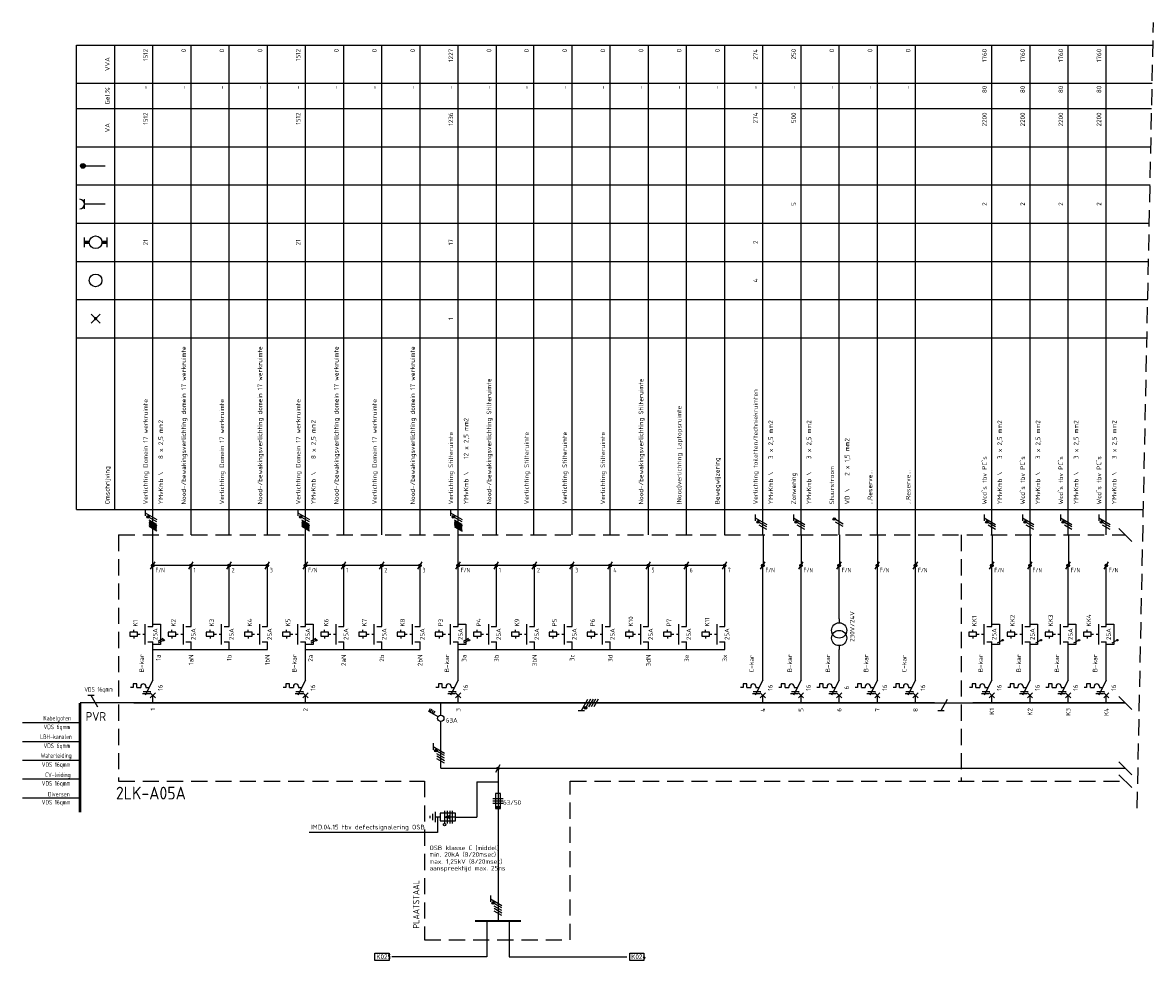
# Model space of a CAD drawing. Extents: x -1224 to 18134, y -20786 to 3554.
# Tile 77 of 88: x 13719 to 14164, y -17 to 352. Entities that reach past the tile are written whole.
import ezdxf
from ezdxf.enums import TextEntityAlignment as Align

# ---------------------------------------------------------------- set-up
doc = ezdxf.new("R2010")
doc.units = 0
doc.linetypes.add('HIDDEN', pattern=[9.525, 6.35, -3.175])
doc.linetypes.add('STABI11', pattern=[2, 1, -1])
doc.layers.get('0').update_dxf_attribs({"linetype": 'CONTINUOUS'})
for name, color, linetype in [('E-principe', 3, 'CONTINUOUS'), ('E-tekst', 2, 'CONTINUOUS'), ('EL$1----', 3, 'CONTINUOUS'), ('EL$1----_1LK-A08', 3, 'CONTINUOUS'), ('EL$1----_2LK-A06', 3, 'CONTINUOUS'), ('kast', 1, 'CONTINUOUS')]:
    doc.layers.add(name, color=color, linetype=linetype)
doc.styles.add('BURO-018', font='ISO.shx', dxfattribs={"height": 1.8})
doc.styles.add('BURO-035', font='ISO.shx', dxfattribs={"height": 3.5})
doc.styles.add('BURO-050', font='ISO.shx', dxfattribs={"height": 5})
doc.styles.get("Standard").update_dxf_attribs({"font": 'iso.shx'})

# ---------------------------------------------------------------- blocks, each defined once
blk = doc.blocks.new('RAIL3')
at = {"color": 0, "linetype": 'Continuous'}
for p, q in [((-6, 0), (6, 0)), ((1.73, 3), (-0.87, -1.5)), ((2.98, 3), (0.48, 3))]:
    blk.add_line(p, q, dxfattribs=at)
blk = doc.blocks.new('HL3')
at = {"color": 0, "linetype": 'Continuous'}
for p, q in [((-3, 6.98), (-3, 4.48)), ((-3, 5.73), (1.5, 3.13)), ((1.5, 2.13), (-1.5, 3.87)), ((1.5, 1.13), (-1.5, 2.87)), ((1.5, 0.13), (-1.5, 1.87)), ((1.5, -0.87), (-1.5, 0.87))]:
    blk.add_line(p, q, dxfattribs=at)
at = {"color": 0, "linetype": 'Continuous', "const_width": 0.5}
blk.add_lwpolyline([(-1.68, 4.12, 1), (-2.18, 4.12, 1)], format="xyb", close=True, dxfattribs=at)
at = {"color": 0, "linetype": 'Continuous'}
blk.add_circle((-1.93, 4.12), 0.5, dxfattribs=at)
blk = doc.blocks.new('0302A1_')
at = {"color": 0, "linetype": 'Continuous'}
blk.add_line((-0.87, -1.5), (0.87, 1.5), dxfattribs=at)
at = {"color": 0, "const_width": 0.5}
blk.add_lwpolyline([(-0.25, 0, 1), (0.25, 0, 1)], format="xyb", close=True, dxfattribs=at)
at = {"color": 0, "linetype": 'Continuous'}
blk.add_circle((0, 0), 0.5, dxfattribs=at)
blk = doc.blocks.new('E00515')
at = {"color": 0, "linetype": 'Continuous'}
for p, q in [((6, 1.5), (0, 1.5)), ((0, 1.5), (0, -1.5)), ((0, 0), (4, 0)), ((1.25, -2.5), (1.25, 2.5)), ((2.25, -2.5), (2.25, 2.5)), ((4, 0), (2.5, 0.5)), ((2.5, -0.5), (4, 0)), ((3.25, -2.5), (3.25, 2.5)), ((4.25, -2.5), (4.25, 2.5)), ((6, -1.5), (6, 1.5)), ((6, 0), (8, 0)), ((8, -2), (8, 2)), ((9, -1.25), (9, 1.25)), ((10, -0.5), (10, 0.5)), ((0, -1.5), (6, -1.5))]:
    blk.add_line(p, q, dxfattribs=at)
blk.add_circle((4.25, 3), 0.5, dxfattribs=at)
blk = doc.blocks.new('L1')
at = {"color": 0, "linetype": 'Continuous'}
for p, q in [((-3, 73.98), (-3, 71.48)), ((-3, 72.73), (1.5, 70.13)), ((1.5, 69.13), (-1.5, 70.87)), ((1.5, 68.13), (-1.5, 69.87))]:
    blk.add_line(p, q, dxfattribs=at)
at = {"color": 0, "linetype": 'Continuous', "const_width": 0.5}
blk.add_lwpolyline([(-1.68, 71.12, 1), (-2.18, 71.12, 1)], format="xyb", close=True, dxfattribs=at)
at = {"color": 0, "linetype": 'Continuous'}
blk.add_circle((-1.93, 71.12), 0.5, dxfattribs=at)
blk = doc.blocks.new('00P')
at = {"color": 0, "linetype": 'Continuous'}
for p, q in [((0, 31), (3, 31)), ((3, 31), (3, 23)), ((3, 23), (0, 23))]:
    blk.add_line(p, q, dxfattribs=at)
blk = doc.blocks.new('L3')
at = {"color": 0, "linetype": 'Continuous'}
for p, q in [((-3, 75.98), (-3, 73.48)), ((-3, 74.73), (1.5, 72.13)), ((1.5, 71.13), (-1.5, 72.87)), ((1.5, 70.13), (-1.5, 71.87)), ((1.5, 69.13), (-1.5, 70.87)), ((1.5, 68.13), (-1.5, 69.87))]:
    blk.add_line(p, q, dxfattribs=at)
at = {"color": 0, "linetype": 'Continuous', "const_width": 0.5}
blk.add_lwpolyline([(-1.68, 73.12, 1), (-2.18, 73.12, 1)], format="xyb", close=True, dxfattribs=at)
at = {"color": 0, "linetype": 'Continuous'}
blk.add_circle((-1.93, 73.12), 0.5, dxfattribs=at)
blk = doc.blocks.new('B26')
at = {"color": 0, "linetype": 'Continuous'}
for p, q in [((0, 9), (0, 21)), ((0, 9), (-3, 3)), ((-7.75, 6), (-8.75, 6)), ((-7.75, 7.5), (-7.75, 6)), ((-6.25, 7.5), (-7.75, 7.5)), ((-6.25, 6), (-6.25, 7.5)), ((-6.25, 6), (-4.75, 6)), ((-4.75, 6.5), (-4.75, 6)), ((-3.75, 4.5), (-0.75, 4.5)), ((-2.75, 6.5), (-2.75, 6)), ((-2.75, 6), (-1.5, 6)), ((-4.125, 3.75), (-1.125, 3.75)), ((-1, 4), (1, 2)), ((-1, 2), (1, 4)), ((0, 0), (0, 3))]:
    blk.add_line(p, q, dxfattribs=at)
blk.add_arc((-3.75, 6.5), 1, 0, 180, dxfattribs=at)
at = {"color": 1, "style": 'BURO-018'}
blk.add_attdef('E_VRIJ1', (-3.548, 12), '', height=1.8, rotation=90, dxfattribs=at)
at = {"color": 1, "linetype": 'Continuous', "style": 'BURO-018'}
blk.add_attdef('E_IIA', text='', height=1.8, rotation=90, dxfattribs=at).set_placement((2, 6), align=Align.TOP_CENTER)
blk = doc.blocks.new('M2')
at = {"color": 0, "linetype": 'Continuous'}
for p, q in [((0, 30), (0, 33)), ((-6, 27.75), (-9, 27.75)), ((-9, 27.75), (-9, 26.25)), ((-7.5, 27.75), (-7.5, 28.75)), ((-6, 26.25), (-6, 27.75)), ((-6, 27.25), (-6, 27.25)), ((-3, 23), (-3, 31)), ((-2, 30), (0, 30)), ((-9, 26.25), (-6, 26.25)), ((-7.5, 26.25), (-7.5, 25.25)), ((-2, 24), (0, 24)), ((0, 21), (0, 24))]:
    blk.add_line(p, q, dxfattribs=at)
at = {"color": 0, "linetype": 'STABI11'}
blk.add_line((-6, 27), (-3, 27), dxfattribs=at)
at = {"color": 1, "linetype": 'Continuous', "style": 'BURO-018'}
blk.add_attdef('E_VRIJ1', (-6, 30), '', height=1.8, rotation=90, dxfattribs=at)
blk.add_attdef('E_IMS', text='', height=1.8, rotation=90, dxfattribs=at).set_placement((0, 27), align=Align.TOP_CENTER)
blk = doc.blocks.new('b1s')
at = {"color": 0, "linetype": 'Continuous'}
blk.add_line((0, 33), (0, 54), dxfattribs=at)
blk = doc.blocks.new('m1s')
at = {"color": 0, "linetype": 'Continuous'}
blk.add_line((0, 54), (0, 66), dxfattribs=at)
blk = doc.blocks.new('m1')
at = {"color": 0, "linetype": 'Continuous'}
blk.add_line((0, 21), (0, 33), dxfattribs=at)
blk = doc.blocks.new('M13')
at = {"color": 0, "linetype": 'Continuous'}
for p, q in [((0, 33), (0, 31.5)), ((0, 22.5), (0, 21))]:
    blk.add_line(p, q, dxfattribs=at)
for centre in [(0, 28.5), (0, 25.5)]:
    blk.add_circle(centre, 3, dxfattribs=at)
at = {"color": 1, "linetype": 'Continuous', "style": 'BURO-018'}
blk.add_attdef('E_VRIJ1', (6, 24), '', height=1.8, rotation=90, dxfattribs=at)
blk = doc.blocks.new('KOLNR1')
at = {"color": 0, "linetype": 'Continuous'}
for p, q in [((1.41, -1.41), (-1.41, 1.41)), ((-1.41, -1.41), (1.41, 1.41))]:
    blk.add_line(p, q, dxfattribs=at)
at = {"color": 0, "linetype": 'Continuous', "const_width": 0.5}
blk.add_lwpolyline([(-0.25, 0, 1), (0.25, 0, 1)], format="xyb", close=True, dxfattribs=at)
blk = doc.blocks.new('KOLNR3')
at = {"color": 0, "linetype": 'Continuous'}
blk.add_circle((0, 0), 2, dxfattribs=at)
blk = doc.blocks.new('KOLNR5')
at = {"color": 0, "linetype": 'Continuous'}
for p, q in [((-3.5, -1.5), (-3.5, 1.5)), ((3.5, 1.5), (3.5, -1.5))]:
    blk.add_line(p, q, dxfattribs=at)
at = {"color": 0, "linetype": 'Continuous', "const_width": 1}
for points in [[(-2, 0), (-3.5, 0)], [(2, 0), (3.5, 0)]]:
    blk.add_lwpolyline(points, dxfattribs=at)
at = {"color": 0, "linetype": 'Continuous'}
blk.add_circle((0, 0), 2, dxfattribs=at)
blk = doc.blocks.new('KOLNR6')
at = {"color": 0, "linetype": 'Continuous'}
for p, q in [((-3.5, -1.5), (-3.5, 1.5)), ((3, 0), (-3.5, 0))]:
    blk.add_line(p, q, dxfattribs=at)
blk.add_arc((-5, 0), 1.5, 270, 90, dxfattribs=at)
blk = doc.blocks.new('KOLNR8')
at = {"color": 0, "linetype": 'Continuous'}
blk.add_line((-4, 0), (3, 0), dxfattribs=at)
at = {"color": 0, "linetype": 'Continuous', "const_width": 0.75}
blk.add_lwpolyline([(-4, -0.375, 1), (-4, 0.375, 1)], format="xyb", close=True, dxfattribs=at)
at = {"color": 0, "linetype": 'Continuous'}
blk.add_circle((-4, 0), 0.75, dxfattribs=at)
blk = doc.blocks.new('1P')
at = {"color": 0, "linetype": 'Continuous'}
blk.add_line((1.5, 0.87), (-1.5, -0.87), dxfattribs=at)

msp = doc.modelspace()

# ---------------------------------------------------------------- linework, layer by layer
at = {"layer": 'E-principe', "color": 3}
msp.add_line((13762.89, 84.3), (13741.75, 84.3), dxfattribs=at)
at = {"layer": 'E-principe'}
for p, q in [((13741.75, 76.46), (13719.19, 76.46)), ((13741.75, 69.07), (13719.19, 69.07)), ((13741.75, 61.67), (13719.19, 61.67)), ((13741.75, 54.28), (13719.19, 54.28)), ((13741.75, 46.88), (13719.19, 46.88))]:
    msp.add_line(p, q, dxfattribs=at)
at = {"layer": 'E-principe', "const_width": 1}
msp.add_lwpolyline([(13741.75, 84.3), (13741.75, 41.31)], dxfattribs=at)
at = {"layer": 'EL$1----', "linetype": 'HIDDEN'}
msp.add_line((14157.26, 42.99), (14163.63, 351.6), dxfattribs=at)
at = {"layer": 'EL$1----'}
for p, q in [((13768.89, 155.69), (13771.89, 153.96)), ((13828.89, 155.69), (13831.89, 153.96)), ((13888.89, 155.9), (13891.89, 154.17)), ((13771.89, 152.96), (13768.89, 154.69)), ((13768.89, 153.69), (13771.89, 151.96)), ((13831.89, 152.96), (13828.89, 154.69)), ((13828.89, 153.69), (13831.89, 151.96)), ((13888.89, 155.55), (13891.89, 153.82)), ((13891.89, 153.17), (13888.89, 154.9)), ((13891.89, 152.82), (13888.89, 154.55)), ((13888.89, 153.9), (13891.89, 152.17)), ((13888.89, 153.55), (13891.89, 151.82)), ((14155.17, 147.77), (14150.1, 152.83)), ((13785.39, 138.3), (13770.39, 138.3)), ((13800.39, 138.3), (13785.39, 138.3)), ((13815.39, 138.3), (13800.39, 138.3)), ((13845.39, 138.3), (13830.39, 138.3)), ((13860.39, 138.3), (13845.39, 138.3)), ((13875.39, 138.3), (13860.39, 138.3)), ((13905.39, 138.3), (13890.39, 138.3)), ((13920.39, 138.3), (13905.39, 138.3)), ((13935.39, 138.3), (13920.39, 138.3)), ((13950.14, 138.3), (13935.14, 138.3)), ((13965.14, 138.3), (13950.14, 138.3)), ((13980.14, 138.3), (13965.14, 138.3)), ((13995.14, 138.3), (13980.14, 138.3)), ((14155.17, 81.77), (14150.1, 86.83)), ((13883.55, 58.61), (14152.64, 58.61)), ((13906.05, 58.61), (13906.05, -1.4)), ((14155.17, 56.08), (14150.1, 61.14)), ((14155.17, 51.03), (14150.1, 56.1)), ((13897.66, 53.25), (13897.66, 39.46)), ((13897.66, 53.25), (13906.05, 53.25)), ((13882.3, 39.46), (13882.3, 33.45)), ((13889.3, 39.46), (13897.66, 39.46)), ((13882.3, 33.45), (13831.79, 33.45)), ((13901.69, -1.4), (13901.69, -15.43)), ((13910.41, -1.4), (13910.41, -15.43)), ((13901.69, -15.43), (13864.36, -15.43)), ((13910.41, -15.43), (13956.73, -15.43))]:
    msp.add_line(p, q, dxfattribs=at)
at = {"layer": 'EL$1----', "linetype": 'Continuous'}
for p, q in [((14041.64, 154.59), (14038.64, 156.32)), ((14041.64, 153.59), (14038.64, 155.32)), ((13878.8, 80.96), (13879.5, 82.17)), ((13882.47, 78.84), (13878.8, 80.96)), ((13879.4, 80.61), (13880.1, 81.82)), ((13880.01, 80.26), (13880.71, 81.47)), ((13880.62, 79.91), (13881.32, 81.12)), ((13883.55, 79.55), (13883.55, 84.3)), ((13883.55, 58.61), (13883.55, 76.88)), ((13904.05, 46.77), (13908.05, 46.77)), ((13904.05, 45.77), (13908.05, 45.77)), ((13908.05, 44.77), (13904.05, 44.77)), ((13907.05, 48.77), (13905.05, 48.77)), ((13905.05, 48.77), (13905.05, 42.77)), ((13907.05, 42.77), (13907.05, 48.77)), ((13905.05, 42.77), (13907.05, 42.77)), ((13903.05, 8.58), (13903.05, 6.08)), ((13903.05, 7.33), (13907.55, 4.73)), ((13907.55, 3.73), (13904.55, 5.47)), ((13907.55, 2.73), (13904.55, 4.47)), ((13907.55, 1.73), (13904.55, 3.47)), ((13907.55, 0.73), (13904.55, 2.47))]:
    msp.add_line(p, q, dxfattribs=at)
at = {"layer": 'EL$1----', "color": 1, "linetype": 'Continuous'}
for p, q in [((14080.16, 81.3), (14082.75, 85.8)), ((14078.91, 81.3), (14081.41, 81.3))]:
    msp.add_line(p, q, dxfattribs=at)
at = {"layer": 'EL$1----', "color": 1}
msp.add_line((14077.64, 84.3), (14092.64, 84.3), dxfattribs=at)
at = {"layer": 'EL$1----', "linetype": 'Continuous', "const_width": 0.5}
for points in [[(14038.45, 156.57, 1), (14037.95, 156.57, 1)], [(13904.36, 5.72, 1), (13903.86, 5.72, 1)]]:
    msp.add_lwpolyline(points, format="xyb", close=True, dxfattribs=at)
at = {"layer": 'EL$1----', "linetype": 'Continuous', "const_width": 0.7}
msp.add_lwpolyline([(13897.05, -1.4), (13915.05, -1.4)], dxfattribs=at)
at = {"layer": 'EL$1----', "linetype": 'Continuous'}
for centre, radius in [((14038.2, 156.57), 0.5), ((13883.55, 78.22), 1.25), ((13904.11, 5.72), 0.5)]:
    msp.add_circle(centre, radius, dxfattribs=at)
at = {"layer": 'EL$1----'}
for centre in [(13774.66, 108.96), (13834.66, 108.96), (13894.66, 108.96), (14104.41, 108.96), (14119.41, 108.96), (14134.41, 108.96), (14149.41, 108.96)]:
    msp.add_circle(centre, 0.283, dxfattribs=at)
at = {"layer": 'EL$1----', "linetype": 'Continuous'}
msp.add_solid([(13905.05, 42.77), (13905.05, 43.77), (13907.05, 42.77), (13907.05, 43.77)], dxfattribs=at)
at = {"layer": 'EL$1----_1LK-A08', "color": 2}
for p, q in [((13857.69, -14.02), (13863.22, -14.02)), ((13857.69, -16.86), (13857.69, -14.02)), ((13863.22, -16.86), (13857.69, -16.86)), ((13863.22, -14.02), (13863.22, -16.86)), ((13957.86, -14.02), (13963.39, -14.02)), ((13957.86, -16.86), (13957.86, -14.02)), ((13963.39, -16.86), (13957.86, -16.86)), ((13963.39, -14.02), (13963.39, -16.86))]:
    msp.add_line(p, q, dxfattribs=at)
at = {"layer": 'EL$1----_2LK-A06', "color": 1}
for p, q in [((13740.39, 342.8), (14163.45, 342.8)), ((13740.39, 160.3), (13740.39, 342.8)), ((13755.39, 160.3), (13755.39, 342.8)), ((13740.39, 327.8), (14163.14, 327.8)), ((13740.39, 317.8), (14162.94, 317.8)), ((13740.39, 302.8), (14162.63, 302.8)), ((13740.39, 287.8), (14162.32, 287.8)), ((13740.39, 272.8), (14162.01, 272.8)), ((13740.39, 257.8), (14161.7, 257.8)), ((13740.39, 242.8), (14161.39, 242.8)), ((13740.39, 227.8), (14161.08, 227.8)), ((13740.39, 160.3), (14159.68, 160.3))]:
    msp.add_line(p, q, dxfattribs=at)
at = {"layer": 'EL$1----_2LK-A06'}
for p, q in [((13770.39, 150.3), (13770.39, 342.8)), ((13785.39, 150.3), (13785.39, 342.8)), ((13800.39, 150.3), (13800.39, 342.8)), ((13815.39, 150.3), (13815.39, 342.8)), ((13830.39, 150.3), (13830.39, 342.8)), ((13845.39, 150.3), (13845.39, 342.8)), ((13860.39, 150.3), (13860.39, 342.8)), ((13875.39, 150.3), (13875.39, 342.8)), ((13890.39, 150.3), (13890.39, 342.8)), ((13905.39, 150.3), (13905.39, 342.8)), ((13920.14, 150.3), (13920.14, 342.8)), ((13935.14, 150.3), (13935.14, 342.8)), ((13950.14, 150.3), (13950.14, 342.8)), ((13965.14, 150.3), (13965.14, 342.8)), ((13980.14, 150.3), (13980.14, 342.8)), ((13995.14, 150.3), (13995.14, 342.8)), ((14010.14, 150.3), (14010.14, 342.8)), ((14025.14, 150.3), (14025.14, 342.8)), ((14040.14, 150.3), (14040.14, 342.8)), ((14055.14, 150.3), (14055.14, 342.8)), ((14070.14, 150.3), (14070.14, 342.8)), ((14100.14, 150.3), (14100.14, 342.8)), ((14115.14, 150.3), (14115.14, 342.8)), ((14130.14, 150.3), (14130.14, 342.8)), ((14145.14, 150.3), (14145.14, 342.8)), ((13770.39, 105.3), (13785.39, 105.3)), ((13785.39, 105.3), (13800.39, 105.3)), ((13800.39, 105.3), (13815.39, 105.3)), ((13830.39, 105.3), (13845.39, 105.3)), ((13845.39, 105.3), (13860.39, 105.3)), ((13860.39, 105.3), (13875.39, 105.3)), ((13890.39, 105.3), (13995.14, 105.3))]:
    msp.add_line(p, q, dxfattribs=at)
at = {"layer": 'EL$1----_2LK-A06', "color": 1, "linetype": 'HIDDEN'}
for p, q in [((13756.89, 150.3), (14152.64, 150.3)), ((13756.89, 150.3), (13756.89, 53.57)), ((14088.07, 150.3), (14088.07, 53.57))]:
    msp.add_line(p, q, dxfattribs=at)
at = {"layer": 'EL$1----_2LK-A06'}
for points in [[(13777.89, 84.3, 0.7, 0.7, 0), (13762.89, 84.3, 0.7, 0.7, 0)], [(13792.89, 84.3, 0.7, 0.7, 0), (13777.89, 84.3, 0.7, 0.7, 0)], [(13807.89, 84.3, 0.7, 0.7, 0), (13792.89, 84.3, 0.7, 0.7, 0)], [(13822.89, 84.3, 0.7, 0.7, 0), (13807.89, 84.3, 0.7, 0.7, 0)], [(13837.89, 84.3, 0.7, 0.7, 0), (13822.89, 84.3, 0.7, 0.7, 0)], [(13852.89, 84.3, 0.7, 0.7, 0), (13837.89, 84.3, 0.7, 0.7, 0)], [(13867.89, 84.3, 0.7, 0.7, 0), (13852.89, 84.3, 0.7, 0.7, 0)], [(13882.89, 84.3, 0.7, 0.7, 0), (13867.89, 84.3, 0.7, 0.7, 0)], [(13897.89, 84.3, 0.7, 0.7, 0), (13882.89, 84.3, 0.7, 0.7, 0)], [(13912.89, 84.3, 0.7, 0.7, 0), (13897.89, 84.3, 0.7, 0.7, 0)], [(13927.89, 84.3, 0.7, 0.7, 0), (13912.89, 84.3, 0.7, 0.7, 0)], [(13942.64, 84.3, 0.7, 0.7, 0), (13927.64, 84.3, 0.7, 0.7, 0)], [(13957.64, 84.3, 0.7, 0.7, 0), (13942.64, 84.3, 0.7, 0.7, 0)], [(13972.64, 84.3, 0.7, 0.7, 0), (13957.64, 84.3, 0.7, 0.7, 0)], [(13987.64, 84.3, 0.7, 0.7, 0), (13972.64, 84.3, 0.7, 0.7, 0)], [(14002.64, 84.3, 0.7, 0.7, 0), (13987.64, 84.3, 0.7, 0.7, 0)], [(14017.64, 84.3, 0.7, 0.7, 0), (14002.64, 84.3, 0.7, 0.7, 0)], [(14032.64, 84.3, 0.7, 0.7, 0), (14017.64, 84.3, 0.7, 0.7, 0)], [(14047.64, 84.3, 0.7, 0.7, 0), (14032.64, 84.3, 0.7, 0.7, 0)], [(14062.64, 84.3, 0.7, 0.7, 0), (14047.64, 84.3, 0.7, 0.7, 0)], [(14077.64, 84.3, 0.7, 0.7, 0), (14062.64, 84.3, 0.7, 0.7, 0)], [(14107.64, 84.3, 0.7, 0.7, 0), (14092.64, 84.3, 0.7, 0.7, 0)], [(14122.64, 84.3, 0.7, 0.7, 0), (14107.64, 84.3, 0.7, 0.7, 0)], [(14137.64, 84.3, 0.7, 0.7, 0), (14122.64, 84.3, 0.7, 0.7, 0)], [(14152.64, 84.3, 0.7, 0.7, 0), (14137.64, 84.3, 0.7, 0.7, 0)]]:
    msp.add_lwpolyline(points, format="xyseb", dxfattribs=at)
at = {"layer": 'kast', "color": 1, "linetype": 'HIDDEN'}
for p, q in [((13756.89, 53.57), (13877.2, 53.57)), ((13934.45, 53.57), (14152.64, 53.57))]:
    msp.add_line(p, q, dxfattribs=at)
at = {"layer": 'kast', "linetype": 'HIDDEN'}
for p, q in [((13877.2, 53.57), (13877.2, -8.81)), ((13934.45, -8.81), (13934.45, 53.57)), ((13877.2, -8.81), (13934.45, -8.81))]:
    msp.add_line(p, q, dxfattribs=at)

# ---------------------------------------------------------------- block references
at = {"layer": 'E-principe', "color": 3, "xscale": -1}
msp.add_blockref('RAIL3', (13747.75, 84.3), dxfattribs=at)
at = {"layer": 'EL$1----'}
for name, p in [('L3', (13770.39, 84.3)), ('L3', (13830.39, 84.3)), ('L3', (13890.39, 84.3)), ('L1', (14010.14, 84.3)), ('L1', (14025.14, 84.3)), ('L1', (14100.14, 84.3)), ('L1', (14115.14, 84.3)), ('L1', (14130.14, 84.3)), ('L1', (14145.14, 84.3)), ('0302A1_', (13770.39, 138.3)), ('0302A1_', (13785.39, 138.3)), ('0302A1_', (13800.39, 138.3)), ('0302A1_', (13815.39, 138.3)), ('0302A1_', (13830.39, 138.3)), ('0302A1_', (13830.39, 138.3)), ('0302A1_', (13845.39, 138.3)), ('0302A1_', (13860.39, 138.3)), ('0302A1_', (13875.39, 138.3)), ('0302A1_', (13890.39, 138.3)), ('0302A1_', (13890.39, 138.3)), ('0302A1_', (13905.39, 138.3)), ('0302A1_', (13920.39, 138.3)), ('0302A1_', (13935.14, 138.3)), ('0302A1_', (13950.14, 138.3)), ('0302A1_', (13965.14, 138.3)), ('0302A1_', (13980.14, 138.3)), ('0302A1_', (13995.14, 138.3)), ('0302A1_', (14010.14, 138.3)), ('0302A1_', (14010.14, 138.3)), ('0302A1_', (14025.14, 138.3)), ('0302A1_', (14025.14, 138.3)), ('0302A1_', (14040.14, 138.3)), ('0302A1_', (14040.14, 138.3)), ('0302A1_', (14055.14, 138.3)), ('0302A1_', (14055.14, 138.3)), ('0302A1_', (14070.14, 138.3)), ('0302A1_', (14070.14, 138.3)), ('0302A1_', (14100.14, 138.3)), ('0302A1_', (14100.14, 138.3)), ('0302A1_', (14115.14, 138.3)), ('0302A1_', (14115.14, 138.3)), ('0302A1_', (14130.14, 138.3)), ('0302A1_', (14130.14, 138.3)), ('0302A1_', (14145.14, 138.3)), ('0302A1_', (14145.14, 138.3)), ('00P', (13770.39, 84.3)), ('00P', (13830.39, 84.3)), ('00P', (13890.39, 84.3)), ('00P', (14100.14, 84.3)), ('00P', (14115.14, 84.3)), ('00P', (14130.14, 84.3)), ('00P', (14145.14, 84.3)), ('HL3', (13883.55, 61.45)), ('0302A1_', (13906.05, 58.61))]:
    msp.add_blockref(name, p, dxfattribs=at)
at = {"layer": 'EL$1----', "xscale": 0.6399999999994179, "yscale": 0.6399999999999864, "zscale": 0.6400000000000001}
for p in [(13773.47, 109.05), (13773.47, 108.27), (13833.47, 109.05), (13833.47, 108.27), (13893.47, 109.05), (13893.47, 108.27), (14103.22, 108.27), (14118.22, 108.27), (14133.22, 108.27), (14148.22, 108.27)]:
    msp.add_blockref('1P', p, dxfattribs=at)
at = {"layer": 'EL$1----', "color": 1, "rotation": 90}
msp.add_blockref('HL3', (13944.53, 84.3), dxfattribs=at)
at = {"layer": 'EL$1----', "rotation": 180}
msp.add_blockref('E00515', (13889.3, 39.46), dxfattribs=at)
at = {"layer": 'EL$1----_2LK-A06', "xscale": 1.25, "yscale": 1.25, "zscale": 1.25}
for name, p in [('KOLNR8', (13747.89, 295.3)), ('KOLNR6', (13747.89, 280.3)), ('KOLNR5', (13747.89, 265.3)), ('KOLNR3', (13747.89, 250.3)), ('KOLNR1', (13747.89, 235.3))]:
    msp.add_blockref(name, p, dxfattribs=at)
at = {"layer": 'EL$1----_2LK-A06'}
for name, p in [('m1s', (13770.39, 84.3)), ('m1s', (13830.39, 84.3)), ('m1s', (13890.39, 84.3)), ('m1s', (14010.39, 84.3)), ('m1s', (14025.39, 84.3)), ('m1s', (14040.39, 84.3)), ('m1s', (14055.39, 84.3)), ('m1s', (14070.14, 84.3)), ('m1s', (14100.39, 84.3)), ('m1s', (14115.39, 84.3)), ('m1s', (14130.39, 84.3)), ('b1s', (13770.39, 84.3)), ('b1s', (13785.39, 84.3)), ('b1s', (13800.39, 84.3)), ('b1s', (13815.39, 84.3)), ('b1s', (13830.39, 84.3)), ('b1s', (13845.39, 84.3)), ('b1s', (13860.39, 84.3)), ('b1s', (13875.39, 84.3)), ('b1s', (13890.39, 84.3)), ('b1s', (13905.39, 84.3)), ('b1s', (13920.39, 84.3)), ('b1s', (13935.14, 84.3)), ('b1s', (13950.14, 84.3)), ('b1s', (13965.14, 84.3)), ('b1s', (13980.14, 84.3)), ('b1s', (13995.14, 84.3)), ('b1s', (14010.14, 84.3)), ('b1s', (14025.14, 84.3)), ('b1s', (14040.14, 84.3)), ('b1s', (14055.14, 84.3)), ('b1s', (14070.14, 84.3)), ('b1s', (14100.14, 84.3)), ('b1s', (14115.14, 84.3)), ('b1s', (14130.14, 84.3)), ('b1s', (14145.14, 84.3)), ('m1', (14010.14, 84.3)), ('m1', (14025.14, 84.3)), ('m1', (14055.14, 84.3)), ('m1', (14070.14, 84.3))]:
    msp.add_blockref(name, p, dxfattribs=at)
for name, p, values in [('M2', (13770.39, 84.3), {'E_IMS': '25A', 'E_VRIJ1': 'K1'}), ('M2', (13785.39, 84.3), {'E_IMS': '25A', 'E_VRIJ1': 'K2'}), ('M2', (13800.39, 84.3), {'E_IMS': '25A', 'E_VRIJ1': 'K3'}), ('M2', (13815.39, 84.3), {'E_IMS': '25A', 'E_VRIJ1': 'K4'}), ('M2', (13830.39, 84.3), {'E_IMS': '25A', 'E_VRIJ1': 'K5'}), ('M2', (13845.39, 84.3), {'E_IMS': '25A', 'E_VRIJ1': 'K6'}), ('M2', (13860.39, 84.3), {'E_IMS': '25A', 'E_VRIJ1': 'K7'}), ('M2', (13875.39, 84.3), {'E_IMS': '25A', 'E_VRIJ1': 'K8'}), ('M2', (13890.39, 84.3), {'E_IMS': '25A', 'E_VRIJ1': 'P3'}), ('M2', (13905.39, 84.3), {'E_IMS': '25A', 'E_VRIJ1': 'P4'}), ('M2', (13920.39, 84.3), {'E_IMS': '25A', 'E_VRIJ1': 'K9'}), ('M2', (13935.14, 84.3), {'E_IMS': '25A', 'E_VRIJ1': 'P5'}), ('M2', (13950.14, 84.3), {'E_IMS': '25A', 'E_VRIJ1': 'P6'}), ('M2', (13965.14, 84.3), {'E_IMS': '25A', 'E_VRIJ1': 'K10'}), ('M2', (13980.14, 84.3), {'E_IMS': '25A', 'E_VRIJ1': 'P7'}), ('M2', (13995.14, 84.3), {'E_IMS': '25A', 'E_VRIJ1': 'K11'}), ('M13', (14040.14, 84.3), {'E_VRIJ1': '230V/24V'}), ('M2', (14100.14, 84.3), {'E_IMS': '25A', 'E_VRIJ1': 'KK1'}), ('M2', (14115.14, 84.3), {'E_IMS': '25A', 'E_VRIJ1': 'KK2'}), ('M2', (14130.14, 84.3), {'E_IMS': '25A', 'E_VRIJ1': 'KK3'}), ('M2', (14145.14, 84.3), {'E_IMS': '25A', 'E_VRIJ1': 'KK4'}), ('B26', (13770.39, 84.3), {'E_IIA': '16', 'E_VRIJ1': 'B-kar'}), ('B26', (13830.39, 84.3), {'E_IIA': '16', 'E_VRIJ1': 'B-kar'}), ('B26', (13890.39, 84.3), {'E_IIA': '16', 'E_VRIJ1': 'B-kar'}), ('B26', (14010.14, 84.3), {'E_IIA': '16', 'E_VRIJ1': 'C-kar'}), ('B26', (14025.14, 84.3), {'E_IIA': '16', 'E_VRIJ1': 'B-kar'}), ('B26', (14040.14, 84.3), {'E_IIA': '6', 'E_VRIJ1': 'B-kar'}), ('B26', (14055.14, 84.3), {'E_IIA': '16', 'E_VRIJ1': 'B-kar'}), ('B26', (14070.14, 84.3), {'E_IIA': '16', 'E_VRIJ1': 'C-kar'}), ('B26', (14100.14, 84.3), {'E_IIA': '16', 'E_VRIJ1': 'B-kar'}), ('B26', (14115.14, 84.3), {'E_IIA': '16', 'E_VRIJ1': 'B-kar'}), ('B26', (14130.14, 84.3), {'E_IIA': '16', 'E_VRIJ1': 'B-kar'}), ('B26', (14145.14, 84.3), {'E_IIA': '16', 'E_VRIJ1': 'B-kar'})]:
    msp.add_blockref(name, p, dxfattribs=at).add_auto_attribs(values)

# ---------------------------------------------------------------- texts
at = {"layer": 'E-principe', "color": 2, "style": 'BURO-035'}
msp.add_text('PVR', height=3.5, dxfattribs=at).set_placement((13743.97, 77.22))
at = {"layer": 'E-tekst', "color": 1, "width": 0.8}
for s, p in [('F/N', (13771.39, 135.58)), ('1', (13786.39, 135.58)), ('2', (13801.39, 135.58)), ('3', (13816.39, 135.58)), ('F/N', (13831.39, 135.58)), ('1', (13846.39, 135.58)), ('2', (13861.39, 135.58)), ('3', (13876.39, 135.58)), ('F/N', (13891.39, 135.58)), ('1', (13906.39, 135.58)), ('2', (13921.39, 135.58)), ('3', (13936.39, 135.58)), ('4', (13951.39, 135.58)), ('5', (13966.39, 135.58)), ('6', (13981.39, 135.58)), ('7', (13996.39, 135.58)), ('F/N', (14011.14, 135.58)), ('F/N', (14026.14, 135.58)), ('F/N', (14041.14, 135.58)), ('F/N', (14056.14, 135.58)), ('F/N', (14071.14, 135.58)), ('F/N', (14101.14, 135.58)), ('F/N', (14116.14, 135.58)), ('F/N', (14131.14, 135.58)), ('F/N', (14146.14, 135.58)), ('VDS 16qmm', (13743.47, 88.7)), ('VDS 6qmm', (13727.44, 73.98)), ('Kabelgoten', (13727.34, 77.4)), ('LBH-kanalen', (13726.11, 70.11)), ('VDS 6qmm', (13727.44, 66.58)), ('Waterleiding', (13726.31, 62.72)), ('VDS 16qmm', (13726.72, 59.19)), ('VDS 16qmm', (13726.72, 51.79)), ('CV-leiding', (13728.06, 55.17)), ('Diversen', (13729.19, 47.54)), ('VDS 16qmm', (13726.72, 44.4))]:
    msp.add_text(s, height=1.8, dxfattribs=at).set_placement(p)
at = {"layer": 'EL$1----', "color": 1, "style": 'BURO-018'}
msp.add_text('63A', height=1.8, dxfattribs=at).set_placement((13887.85, 78.38), align=Align.TOP_CENTER)
msp.add_text('63/50', height=1.8, dxfattribs=at).set_placement((13915.14, 46.08), align=Align.TOP_RIGHT)
for s, p in [('IMD.04.15 tbv defectsignalering OSB', (13832.57, 34.62)), ('OSB klasse C (middel)', (13879.11, 26.45)), ('min. 20kA (8/20msec)', (13879.11, 23.87)), ('max. 1,25kV (8/20msec)', (13879.11, 21.09)), ('aanspreektijd max. 25ns', (13879.11, 18.48))]:
    msp.add_text(s, height=1.8, dxfattribs=at).set_placement(p)
for s, p in [('K025', (13858.23, -14.51)), ('K024', (13958.4, -14.51))]:
    msp.add_text(s, height=1.8, dxfattribs=at).set_placement(p, align=Align.TOP_LEFT)
at = {"layer": 'EL$1----_2LK-A06', "color": 1, "style": 'BURO-018'}
for s, p in [('1512', (13768.39, 341.3)), ('0', (13783.39, 341.3)), ('0', (13798.39, 341.3)), ('0', (13813.39, 341.3)), ('1512', (13828.39, 341.3)), ('0', (13843.39, 341.3)), ('0', (13858.39, 341.3)), ('0', (13873.39, 341.3)), ('1227', (13888.39, 341.3)), ('0', (13903.39, 341.3)), ('0', (13918.14, 341.3)), ('0', (13933.14, 341.3)), ('0', (13948.14, 341.3)), ('0', (13963.14, 341.3)), ('0', (13978.14, 341.3)), ('0', (13993.14, 341.3)), ('274', (14008.14, 341.3)), ('250', (14023.14, 341.3)), ('0', (14038.14, 341.3)), ('0', (14053.14, 341.3)), ('0', (14068.14, 341.3)), ('1760', (14098.14, 341.3)), ('1760', (14113.14, 341.3)), ('1760', (14128.14, 341.3)), ('1760', (14143.14, 341.3)), ('-', (13768.39, 326.8)), ('-', (13783.39, 326.8)), ('-', (13798.39, 326.8)), ('-', (13813.39, 326.8)), ('-', (13828.39, 326.8)), ('-', (13843.39, 326.8)), ('-', (13858.39, 326.8)), ('-', (13873.39, 326.8)), ('-', (13888.39, 326.8)), ('-', (13903.39, 326.8)), ('-', (13918.14, 326.8)), ('-', (13933.14, 326.8)), ('-', (13948.14, 326.8)), ('-', (13963.14, 326.8)), ('-', (13978.14, 326.8)), ('-', (13993.14, 326.8)), ('-', (14008.14, 326.8)), ('-', (14023.14, 326.8)), ('-', (14038.14, 326.8)), ('-', (14053.14, 326.8)), ('-', (14068.14, 326.8)), ('80', (14098.14, 326.8)), ('80', (14113.14, 326.8)), ('80', (14128.14, 326.8)), ('80', (14143.14, 326.8)), ('1512', (13768.39, 316.3)), ('1512', (13828.39, 316.3)), ('1236', (13888.39, 316.3)), ('274', (14008.14, 316.3)), ('500', (14023.14, 316.3)), ('2200', (14098.14, 316.3)), ('2200', (14113.14, 316.3)), ('2200', (14128.14, 316.3)), ('2200', (14143.14, 316.3))]:
    msp.add_text(s, height=1.8, rotation=90, dxfattribs=at).set_placement(p, align=Align.RIGHT)
for s, p in [('VVA', (13753.39, 335.3)), ('Gel.%', (13753.39, 322.8)), ('VA', (13753.39, 310.3)), ('5', (14023.14, 280.3)), ('2', (14098.14, 280.3)), ('2', (14113.14, 280.3)), ('2', (14128.14, 280.3)), ('2', (14143.14, 280.3)), ('21', (13768.39, 265.3)), ('21', (13828.39, 265.3)), ('17', (13888.39, 265.3)), ('2', (14008.14, 265.3)), ('4', (14008.14, 250.3)), ('1', (13888.39, 235.3))]:
    msp.add_text(s, height=1.8, rotation=90, dxfattribs=at).set_placement(p, align=Align.CENTER)
for s, p in [('Nood-/bewakingsverlichting domein 17 werkruimte', (13783.39, 162.3)), ('Nood-/bewakingsverlichting domein 17 werkruimte', (13813.39, 162.3)), ('Nood-/bewakingsverlichting domein 17 werkruimte', (13843.39, 162.3)), ('Nood-/bewakingsverlichting domein 17 werkruimte', (13873.39, 162.3)), ('Nood-/bewakingsverlichting Stilteruimte', (13903.39, 162.3)), ('Nood-/bewakingsverlichting Stilteruimte', (13963.14, 162.3)), ('Verlichting toiletten/techniekruimten', (14008.14, 162.3)), ('Verlichting Domein 17 werkruimte', (13768.39, 162.3)), ('Verlichting Domein 17 werkruimte', (13798.39, 162.3)), ('Verlichting Domein 17 werkruimte', (13828.39, 162.3)), ('Verlichting Domein 17 werkruimte', (13858.39, 162.3)), ('(Nood)verlichting Laptopsruimte', (13978.14, 162.3)), ('YMvKmb \\    8 x 2,5 mm2', (13774.39, 162.3)), ('YMvKmb \\    8 x 2,5 mm2', (13834.39, 162.3)), ('Verlichting Stilteruimte', (13888.39, 162.3)), ('YMvKmb \\    12 x 2,5 mm2', (13894.39, 162.3)), ('Verlichting Stilteruimte', (13918.14, 162.3)), ('Verlichting Stilteruimte', (13933.14, 162.3)), ('Verlichting Stilteruimte', (13948.14, 162.3)), ('YMvKmb \\    3 x 2,5 mm2', (14014.14, 162.3)), ('YMvKmb \\    3 x 2,5 mm2', (14029.14, 162.3)), ('YMvKmb \\    3 x 2,5 mm2', (14104.14, 162.3)), ('YMvKmb \\    3 x 2,5 mm2', (14119.14, 162.3)), ('YMvKmb \\    3 x 2,5 mm2', (14134.14, 162.3)), ('YMvKmb \\    3 x 2,5 mm2', (14149.14, 162.3)), ('VD \\    2 x 1,5 mm2', (14044.14, 162.3)), ('Bewegwijzering', (13993.14, 162.3)), ('Wcd`s tbv PC`s', (14098.14, 162.3)), ('Wcd`s tbv PC`s', (14113.14, 162.3)), ('Wcd`s tbv PC`s', (14128.14, 162.3)), ('Wcd`s tbv PC`s', (14143.14, 162.3)), ('Omschrijving', (13753.39, 162.3)), ('Zonwering', (14023.14, 162.3)), ('Stuurstroom', (14038.14, 162.3)), ('...Reserve...', (14053.14, 162.3)), ('...Reserve...', (14068.14, 162.3))]:
    msp.add_text(s, height=1.8, rotation=90, dxfattribs=at).set_placement(p)
for s, p in [('1a', (13772.5, 103.3)), ('1aN', (13785.39, 103.3)), ('1b', (13800.39, 103.3)), ('1bN', (13815.39, 103.3)), ('2a', (13832.3, 103.3)), ('2aN', (13845.39, 103.3)), ('2b', (13860.39, 103.3)), ('2bN', (13875.39, 103.3)), ('3a', (13892.71, 103.3)), ('3b', (13905.39, 103.3)), ('3bN', (13920.39, 103.3)), ('3c', (13935.14, 103.3)), ('3d', (13950.14, 103.3)), ('3dN', (13965.14, 103.3)), ('3e', (13980.14, 103.3)), ('3x', (13995.14, 103.3)), ('1', (13770.39, 82.3)), ('2', (13830.39, 82.3)), ('3', (13890.39, 82.3)), ('4', (14010.14, 82.3)), ('5', (14025.14, 82.3)), ('6', (14040.14, 82.3)), ('7', (14055.14, 82.3)), ('8', (14070.14, 82.3)), ('K1', (14100.14, 82.3)), ('K2', (14115.14, 82.3)), ('K3', (14130.14, 82.3)), ('K4', (14145.14, 82.3))]:
    msp.add_text(s, height=1.8, rotation=90, dxfattribs=at).set_placement(p, align=Align.MIDDLE_RIGHT)
at = {"layer": 'kast', "color": 2, "style": 'BURO-050'}
msp.add_text('2LK-A05A', height=5, dxfattribs=at).set_placement((13783.37, 48.87), align=Align.MIDDLE_RIGHT)
at = {"layer": 'kast', "color": 2, "linetype": 'HIDDEN', "style": 'BURO-018'}
msp.add_text('PLAATSTAAL', height=2.5, rotation=90, dxfattribs=at).set_placement((13873.84, 14.64), align=Align.MIDDLE_RIGHT)

doc.saveas('drawing.dxf')
